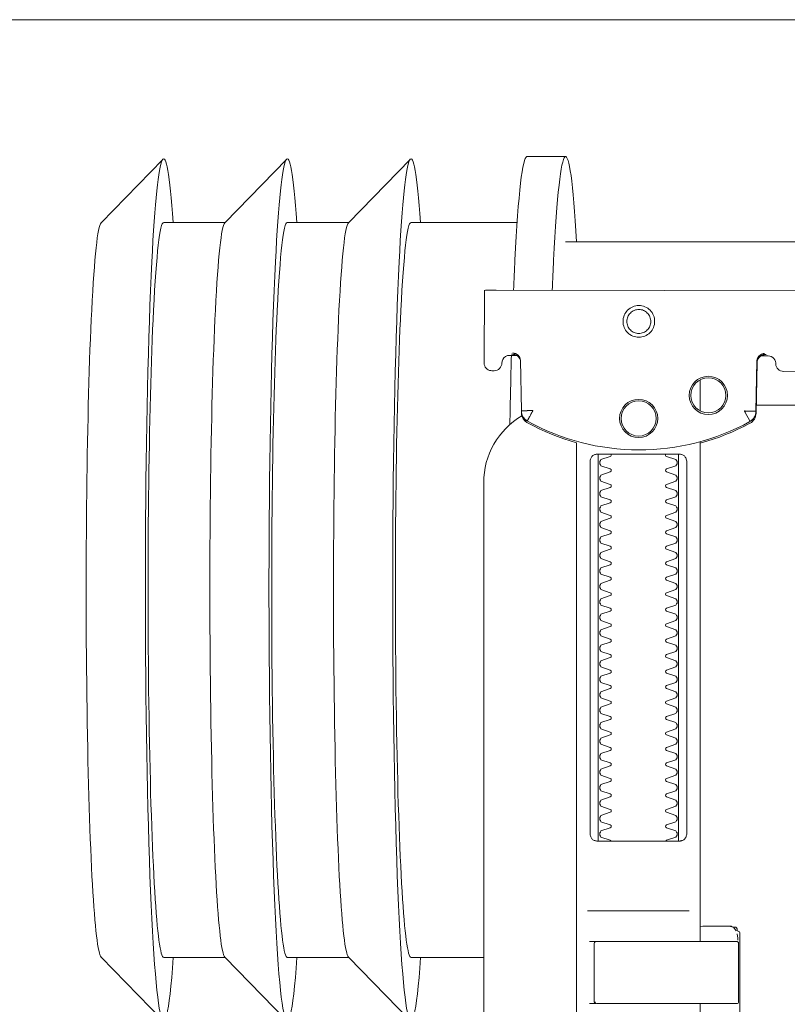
# Model space of a CAD drawing. Header units: millimetres. Extents: x -82287 to 177822, y -399756 to 0.
# Tile 160 of 228: x 51662.5 to 51672.42, y -194611.42 to -194598.69. Entities that reach past the tile are written whole.
import ezdxf
from ezdxf.enums import TextEntityAlignment as Align

# ---------------------------------------------------------------- set-up
doc = ezdxf.new("R2010")
doc.units = ezdxf.units.MM
doc.header["$MEASUREMENT"] = 0
doc.linetypes.add('SUŁOSZOWA - PB 21 03$0$CARKOVANA', pattern=[7.5, 5, -2.5])
doc.layers.add('FL_XREF', color=252, linetype='Continuous')
for name, color, linetype, lineweight in [('SUŁOSZOWA - PB 21 03$0$!! 0_ Istn-sciany', 251, 'Continuous', 0), ('SUŁOSZOWA - PB 21 03$0$!! 0_Opis_pom', 251, 'Continuous', 0), ('SUŁOSZOWA - PB 21 03$0$!! 1_OPIS POM NOWE', 251, 'Continuous', 0), ('SUŁOSZOWA - PB 21 03$0$!! 1_Wyburzenia', 251, 'SUŁOSZOWA - PB 21 03$0$CARKOVANA', 0)]:
    doc.layers.add(name, color=color, linetype=linetype, lineweight=lineweight)
doc.layers.add('SUŁOSZOWA - PB 21 03$0$!!_@ wypos sanit nd', color=251, linetype='Continuous', lineweight=0, plot=False)
doc.styles.add('SUŁOSZOWA - PB 21 03$0$ARIAL', font='tahoma.ttf')

# ---------------------------------------------------------------- blocks, each defined once
blk = doc.blocks.new('SUŁOSZOWA - PB 21 03$0$A$Cff2eaf8b')
for points in [[(-0.24945, 0.09108), (-0.24147, 0.09927)], [(-0.24136, 0.09113), (-0.23342, 0.09113), (-0.22548, 0.09927)], [(-0.22538, 0.09113), (-0.21743, 0.09113), (-0.2095, 0.09927)], [(-0.18941, 0.09963), (-0.19441, 0.09963)], [(-0.19567, 0.09113), (-0.20939, 0.09113)], [(-0.18941, 0.08863), (-0.04454, 0.08863), (-0.04035, 0.08853), (-0.03617, 0.08824), (-0.032, 0.08775), (-0.02786, 0.08707), (-0.02376, 0.08619), (-0.0197, 0.08513), (-0.0157, 0.08388), (-0.01176, 0.08244), (-0.00789, 0.08082), (-0.0041, 0.07902), (-0.0004, 0.07705), (0.0032, 0.0749), (0.0067, 0.0726), (0.01009, 0.07012), (0.01337, 0.0675)], [(-0.19839, 0.08237), (-0.11148, 0.08219)], [(-0.19594, 0.07411), (-0.19609, 0.07411), (-0.19639, 0.07411), (-0.19593, 0.07402), (-0.19578, 0.07396), (-0.19564, 0.07387), (-0.19551, 0.07376), (-0.1954, 0.07363), (-0.19532, 0.07349), (-0.19526, 0.07333), (-0.19523, 0.07317)], [(-0.16479, 0.06647), (-0.16466, 0.07302), (-0.16465, 0.07318), (-0.16461, 0.07333), (-0.16454, 0.07348), (-0.16445, 0.07361), (-0.16435, 0.07373), (-0.16422, 0.07383), (-0.16409, 0.07391), (-0.16394, 0.07396), (-0.16349, 0.07404), (-0.1638, 0.07405), (-0.16395, 0.07405)], [(-0.172, 0.07079), (-0.172, 0.06674)], [(0.16493, 0.0675), (-0.16477, 0.0675)], [(-0.172, -0.01362), (-0.172, -0.00982)], [(-0.172, 0.06279), (-0.172, -0.00182)], [(-0.1852, 0.06018), (-0.1852, 0.01218)], [(-0.1748, 0.01218), (-0.1748, 0.06018)], [(-0.17342, 0.00218), (-0.18659, 0.00218)], [(-0.172, 0.00012), (-0.17167, 0.00018), (-0.1682, 0.00018), (-0.1681, 0.00018), (-0.16799, 0.00016), (-0.16789, 0.00007), (-0.16779, 0.00006), (-0.16762, 0.00005), (-0.16752, 0.00005), (-0.16741, 0.00003), (-0.1673, -0.00004), (-0.16725, -0.00018), (-0.16725, -0.00044), (-0.16711, -0.00046), (-0.16701, -0.0005), (-0.16693, -0.00056), (-0.16688, -0.0007), (-0.16688, -0.01094)], [(-0.16829, 0.00017), (-0.16772, 0.00003), (-0.16738, -0.00042)], [(-0.16723, -0.00083), (-0.16714, -0.00136), (-0.16713, -0.00163)], [(-0.18633, -0.00182), (-0.17526, -0.00182), (-0.17367, -0.00182)], [(-0.24945, -0.00383), (-0.24147, -0.01202)], [(-0.24136, -0.00387), (-0.23342, -0.00387), (-0.22548, -0.01202)], [(-0.22538, -0.00387), (-0.21743, -0.00387), (-0.2095, -0.01202)], [(-0.2, -0.00387), (-0.20939, -0.00387)], [(-0.18633, -0.00982), (-0.18551, -0.00982), (-0.18567, -0.00972), (-0.1857, -0.00962)]]:
    blk.add_lwpolyline(points)
for points in [[(-0.19989, 0.08236), (-0.19995, 0.07336, 0.009369), (-0.19994, 0.07293), (-0.19992, 0.07276), (-0.19986, 0.07259), (-0.19979, 0.07243), (-0.19968, 0.07229), (-0.19955, 0.07217), (-0.19941, 0.07208), (-0.19924, 0.07201), (-0.19908, 0.07197), (-0.19895, 0.07196), (-0.1988, 0.07196)], [(-0.16413, 0.07389), (-0.16324, 0.07389), (-0.16303, 0.07386), (-0.16283, 0.0738), (-0.16264, 0.07369), (-0.16249, 0.07354), (-0.16237, 0.07337), (-0.16228, 0.07317), (-0.16225, 0.07297, 0.002299), (-0.16224, 0.07285, 0.40455), (-0.16124, 0.07188), (-0.11145, 0.07178)], [(-0.19576, 0.07395), (-0.19665, 0.07395, 0.282591), (-0.19754, 0.0734), (-0.19758, 0.07331), (-0.19761, 0.0732), (-0.19763, 0.07311), (-0.19764, 0.07296, -0.415352), (-0.19865, 0.07196)], [(-0.19623, 0.07426), (-0.19588, 0.0742), (-0.19555, 0.07399), (-0.19533, 0.07367), (-0.19523, 0.07332), (-0.19513, 0.06676), (-0.19513, 0.0667, 0.265347), (-0.19435, 0.06544, 0.125711), (-0.17997, 0.06173, 0.125711), (-0.16558, 0.06538, 0.26954), (-0.1648, 0.06667), (-0.16467, 0.07322), (-0.16464, 0.07344), (-0.16456, 0.07365), (-0.16444, 0.07383), (-0.16428, 0.07399), (-0.1641, 0.0741), (-0.16389, 0.07417), (-0.16368, 0.0742)], [(-0.19513, 0.06651), (-0.19511, 0.06632), (-0.19509, 0.06622), (-0.19506, 0.06612), (-0.19503, 0.06602), (-0.19498, 0.06592), (-0.19493, 0.06582), (-0.19488, 0.06573), (-0.19482, 0.06564), (-0.19475, 0.06556), (-0.19468, 0.06548), (-0.1946, 0.06541), (-0.19452, 0.06535), (-0.19443, 0.06529), (-0.19434, 0.06524), (-0.19358, 0.06483), (-0.19281, 0.06445), (-0.19203, 0.0641), (-0.19125, 0.06376), (-0.19045, 0.06345), (-0.18964, 0.06316), (-0.18882, 0.06289), (-0.188, 0.06265), (-0.188, -0.01362, 0.414214)], [(-0.172, 0.0626), (-0.17117, 0.06284), (-0.17034, 0.0631), (-0.16952, 0.06339), (-0.16872, 0.0637), (-0.16792, 0.06404), (-0.16713, 0.06439), (-0.16635, 0.06477), (-0.16558, 0.06518), (-0.16557, 0.06518, 0.269546), (-0.16479, 0.06647)], [(-0.15993, -0.0325), (-0.17249, -0.0325, 0.405519), (-0.172, -0.032), (-0.172, -0.0313, 0.414214), (-0.1725, -0.0308), (-0.1875, -0.0308, 0.414214), (-0.188, -0.0313), (-0.188, -0.032, 0.405519), (-0.18751, -0.0325), (-0.19, -0.0325, -0.414214), (-0.2, -0.0225), (-0.2, 0.0575, -0.266001), (-0.19506, 0.06612)], [(-0.18353, 0.01118, 0.182836), (-0.18364, 0.01127), (-0.18485, 0.01168, 0.050055), (-0.185, 0.01194), (-0.185, 0.01222, 0.050055), (-0.18485, 0.01248), (-0.18364, 0.01289, 0.719897), (-0.18364, 0.01327), (-0.18485, 0.01368, 0.050055), (-0.185, 0.01394), (-0.185, 0.01422, 0.050055), (-0.18485, 0.01448), (-0.18364, 0.01489, 0.719897), (-0.18364, 0.01527), (-0.18485, 0.01568, 0.050055), (-0.185, 0.01594), (-0.185, 0.01622, 0.050055), (-0.18485, 0.01648), (-0.18364, 0.01689, 0.719897), (-0.18364, 0.01727), (-0.18485, 0.01768, 0.050055), (-0.185, 0.01794), (-0.185, 0.01822, 0.050055), (-0.18485, 0.01848), (-0.18364, 0.01889, 0.719897), (-0.18364, 0.01927), (-0.18485, 0.01968, 0.050055), (-0.185, 0.01994), (-0.185, 0.02022, 0.050055), (-0.18485, 0.02048), (-0.18364, 0.02089, 0.719897), (-0.18364, 0.02127), (-0.18485, 0.02168, 0.050055), (-0.185, 0.02194), (-0.185, 0.02222, 0.050055), (-0.18485, 0.02248), (-0.18364, 0.02289, 0.719897), (-0.18364, 0.02327), (-0.18485, 0.02368, 0.050055), (-0.185, 0.02394), (-0.185, 0.02422, 0.050055), (-0.18485, 0.02448), (-0.18364, 0.02489, 0.719897), (-0.18364, 0.02527), (-0.18485, 0.02568, 0.050055), (-0.185, 0.02594), (-0.185, 0.02622, 0.050055), (-0.18485, 0.02648), (-0.18364, 0.02689, 0.719897), (-0.18364, 0.02727), (-0.18485, 0.02768, 0.050055), (-0.185, 0.02794), (-0.185, 0.02822, 0.050055), (-0.18485, 0.02848), (-0.18364, 0.02889, 0.719897), (-0.18364, 0.02927), (-0.18485, 0.02968, 0.050055), (-0.185, 0.02994), (-0.185, 0.03022, 0.050055), (-0.18485, 0.03048), (-0.18364, 0.03089, 0.719897), (-0.18364, 0.03127), (-0.18485, 0.03168, 0.050055), (-0.185, 0.03194), (-0.185, 0.03222, 0.050055), (-0.18485, 0.03248), (-0.18364, 0.03289, 0.719897), (-0.18364, 0.03327), (-0.18485, 0.03368, 0.050055), (-0.185, 0.03394), (-0.185, 0.03422, 0.050055), (-0.18485, 0.03448), (-0.18364, 0.03489, 0.719897), (-0.18364, 0.03527), (-0.18485, 0.03568, 0.050055), (-0.185, 0.03594), (-0.185, 0.03622, 0.050055), (-0.18485, 0.03648), (-0.18364, 0.03689, 0.719897), (-0.18364, 0.03727), (-0.18485, 0.03768, 0.050055), (-0.185, 0.03794), (-0.185, 0.03822, 0.050055), (-0.18485, 0.03848), (-0.18364, 0.03889, 0.719897), (-0.18364, 0.03927), (-0.18485, 0.03968, 0.050055), (-0.185, 0.03994), (-0.185, 0.04022, 0.050055), (-0.18485, 0.04048), (-0.18364, 0.04089, 0.719897), (-0.18364, 0.04127), (-0.18485, 0.04168, 0.050055), (-0.185, 0.04194), (-0.185, 0.04222, 0.050055), (-0.18485, 0.04248), (-0.18364, 0.04289, 0.719897), (-0.18364, 0.04327), (-0.18485, 0.04368, 0.050055), (-0.185, 0.04394), (-0.185, 0.04422, 0.050055), (-0.18485, 0.04448), (-0.18364, 0.04489, 0.719897), (-0.18364, 0.04527), (-0.18485, 0.04568, 0.050055), (-0.185, 0.04594), (-0.185, 0.04622, 0.050055), (-0.18485, 0.04648), (-0.18364, 0.04689, 0.719897), (-0.18364, 0.04727), (-0.18485, 0.04768, 0.050055), (-0.185, 0.04794), (-0.185, 0.04822, 0.050055), (-0.18485, 0.04848), (-0.18364, 0.04889, 0.719897), (-0.18364, 0.04927), (-0.18485, 0.04968, 0.050055), (-0.185, 0.04994), (-0.185, 0.05022, 0.050055), (-0.18485, 0.05048), (-0.18364, 0.05089, 0.719897), (-0.18364, 0.05127), (-0.18485, 0.05168, 0.050055), (-0.185, 0.05194), (-0.185, 0.05222, 0.050055), (-0.18485, 0.05248), (-0.18364, 0.05289, 0.719897), (-0.18364, 0.05327), (-0.18485, 0.05368, 0.050055), (-0.185, 0.05394), (-0.185, 0.05422, 0.050055), (-0.18485, 0.05448), (-0.18364, 0.05489, 0.719897), (-0.18364, 0.05527), (-0.18485, 0.05568, 0.050055), (-0.185, 0.05594), (-0.185, 0.05622, 0.050055), (-0.18485, 0.05648), (-0.18364, 0.05689, 0.719897), (-0.18364, 0.05727), (-0.18485, 0.05768, 0.050055), (-0.185, 0.05794), (-0.185, 0.05822, 0.050055), (-0.18485, 0.05848), (-0.18364, 0.05889, 0.719897), (-0.18364, 0.05927), (-0.18485, 0.05968, 0.050055), (-0.185, 0.05994), (-0.185, 0.06022, 0.050055), (-0.18485, 0.06048), (-0.18364, 0.06089, 0.474594), (-0.18353, 0.06118)], [(-0.17647, 0.06118, 0.474594), (-0.17636, 0.06089), (-0.17515, 0.06048, 0.050055), (-0.175, 0.06022), (-0.175, 0.05994, 0.050055), (-0.17515, 0.05968), (-0.17636, 0.05927, 0.719897), (-0.17636, 0.05889), (-0.17515, 0.05848, 0.050055), (-0.175, 0.05822), (-0.175, 0.05794, 0.050055), (-0.17515, 0.05768), (-0.17636, 0.05727, 0.719897), (-0.17636, 0.05689), (-0.17515, 0.05648, 0.050055), (-0.175, 0.05622), (-0.175, 0.05594, 0.050055), (-0.17515, 0.05568), (-0.17636, 0.05527, 0.719897), (-0.17636, 0.05489), (-0.17515, 0.05448, 0.050055), (-0.175, 0.05422), (-0.175, 0.05394, 0.050055), (-0.17515, 0.05368), (-0.17636, 0.05327, 0.719897), (-0.17636, 0.05289), (-0.17515, 0.05248, 0.050055), (-0.175, 0.05222), (-0.175, 0.05194, 0.050055), (-0.17515, 0.05168), (-0.17636, 0.05127, 0.719897), (-0.17636, 0.05089), (-0.17515, 0.05048, 0.050055), (-0.175, 0.05022), (-0.175, 0.04994, 0.050055), (-0.17515, 0.04968), (-0.17636, 0.04927, 0.719897), (-0.17636, 0.04889), (-0.17515, 0.04848, 0.050055), (-0.175, 0.04822), (-0.175, 0.04794, 0.050055), (-0.17515, 0.04768), (-0.17636, 0.04727, 0.719897), (-0.17636, 0.04689), (-0.17515, 0.04648, 0.050055), (-0.175, 0.04622), (-0.175, 0.04594, 0.050055), (-0.17515, 0.04568), (-0.17636, 0.04527, 0.719897), (-0.17636, 0.04489), (-0.17515, 0.04448, 0.050055), (-0.175, 0.04422), (-0.175, 0.04394, 0.050055), (-0.17515, 0.04368), (-0.17636, 0.04327, 0.719897), (-0.17636, 0.04289), (-0.17515, 0.04248, 0.050055), (-0.175, 0.04222), (-0.175, 0.04194, 0.050055), (-0.17515, 0.04168), (-0.17636, 0.04127, 0.719897), (-0.17636, 0.04089), (-0.17515, 0.04048, 0.050055), (-0.175, 0.04022), (-0.175, 0.03994, 0.050055), (-0.17515, 0.03968), (-0.17636, 0.03927, 0.719897), (-0.17636, 0.03889), (-0.17515, 0.03848, 0.050055), (-0.175, 0.03822), (-0.175, 0.03794, 0.050055), (-0.17515, 0.03768), (-0.17636, 0.03727, 0.719897), (-0.17636, 0.03689), (-0.17515, 0.03648, 0.050055), (-0.175, 0.03622), (-0.175, 0.03594, 0.050055), (-0.17515, 0.03568), (-0.17636, 0.03527, 0.719897), (-0.17636, 0.03489), (-0.17515, 0.03448, 0.050055), (-0.175, 0.03422), (-0.175, 0.03394, 0.050055), (-0.17515, 0.03368), (-0.17636, 0.03327, 0.719897), (-0.17636, 0.03289), (-0.17515, 0.03248, 0.050055), (-0.175, 0.03222), (-0.175, 0.03194, 0.050055), (-0.17515, 0.03168), (-0.17636, 0.03127, 0.719897), (-0.17636, 0.03089), (-0.17515, 0.03048, 0.050055), (-0.175, 0.03022), (-0.175, 0.02994, 0.050055), (-0.17515, 0.02968), (-0.17636, 0.02927, 0.719897), (-0.17636, 0.02889), (-0.17515, 0.02848, 0.050055), (-0.175, 0.02822), (-0.175, 0.02794, 0.050055), (-0.17515, 0.02768), (-0.17636, 0.02727, 0.719897), (-0.17636, 0.02689), (-0.17515, 0.02648, 0.050055), (-0.175, 0.02622), (-0.175, 0.02594, 0.050055), (-0.17515, 0.02568), (-0.17636, 0.02527, 0.719897), (-0.17636, 0.02489), (-0.17515, 0.02448, 0.050055), (-0.175, 0.02422), (-0.175, 0.02394, 0.050055), (-0.17515, 0.02368), (-0.17636, 0.02327, 0.719897), (-0.17636, 0.02289), (-0.17515, 0.02248, 0.050055), (-0.175, 0.02222), (-0.175, 0.02194, 0.050055), (-0.17515, 0.02168), (-0.17636, 0.02127, 0.719897), (-0.17636, 0.02089), (-0.17515, 0.02048, 0.050055), (-0.175, 0.02022), (-0.175, 0.01994, 0.050055), (-0.17515, 0.01968), (-0.17636, 0.01927, 0.719897), (-0.17636, 0.01889), (-0.17515, 0.01848, 0.050055), (-0.175, 0.01822), (-0.175, 0.01794, 0.050055), (-0.17515, 0.01768), (-0.17636, 0.01727, 0.719897), (-0.17636, 0.01689), (-0.17515, 0.01648, 0.050055), (-0.175, 0.01622), (-0.175, 0.01594, 0.050055), (-0.17515, 0.01568), (-0.17636, 0.01527, 0.719897), (-0.17636, 0.01489), (-0.17515, 0.01448, 0.050055), (-0.175, 0.01422), (-0.175, 0.01394, 0.050055), (-0.17515, 0.01368), (-0.17636, 0.01327, 0.719897), (-0.17636, 0.01289), (-0.17515, 0.01248, 0.050055), (-0.175, 0.01222), (-0.175, 0.01194, 0.050055), (-0.17515, 0.01168), (-0.17636, 0.01127, 0.182836), (-0.17647, 0.01118)], [(-0.1857, -0.00202), (-0.1857, -0.00962), (-0.1857, -0.00202), (-0.18567, -0.00192), (-0.18559, -0.00184), (-0.17696, -0.00182), (-0.16725, -0.00182, -0.414214), (-0.16705, -0.00202), (-0.16705, -0.00962, -0.414214), (-0.16725, -0.00982), (-0.18543, -0.00982), (-0.18553, -0.00978), (-0.1856, -0.00962)]]:
    blk.add_lwpolyline(points, format="xyb")
for points in [[(-0.17994, 0.08038), (-0.17974, 0.08037), (-0.17954, 0.08034), (-0.17935, 0.08029), (-0.17916, 0.08022), (-0.17897, 0.08013), (-0.1788, 0.08003), (-0.17864, 0.07991), (-0.17849, 0.07978), (-0.17836, 0.07963), (-0.17824, 0.07947), (-0.17814, 0.07929), (-0.17805, 0.07911), (-0.17798, 0.07892), (-0.17793, 0.07873), (-0.17791, 0.07853), (-0.1779, 0.07833), (-0.17791, 0.07813), (-0.17794, 0.07793), (-0.17799, 0.07773), (-0.17805, 0.07754), (-0.17814, 0.07736), (-0.17824, 0.07719), (-0.17836, 0.07703), (-0.1785, 0.07688), (-0.17865, 0.07675), (-0.17881, 0.07663), (-0.17898, 0.07652), (-0.17916, 0.07644), (-0.17935, 0.07637), (-0.17955, 0.07632), (-0.17975, 0.07629), (-0.17995, 0.07628), (-0.18015, 0.07629), (-0.18035, 0.07632), (-0.18054, 0.07637), (-0.18073, 0.07644), (-0.18091, 0.07653), (-0.18109, 0.07663), (-0.18125, 0.07675), (-0.18139, 0.07689), (-0.18153, 0.07704), (-0.18165, 0.0772), (-0.18175, 0.07737), (-0.18184, 0.07755), (-0.1819, 0.07774), (-0.18195, 0.07794), (-0.18198, 0.07813), (-0.18199, 0.07834), (-0.18198, 0.07854), (-0.18195, 0.07873), (-0.1819, 0.07893), (-0.18183, 0.07912), (-0.18175, 0.0793), (-0.18164, 0.07947), (-0.18152, 0.07963), (-0.18139, 0.07978), (-0.18124, 0.07992), (-0.18108, 0.08004), (-0.18091, 0.08014), (-0.18072, 0.08022), (-0.18053, 0.08029), (-0.18034, 0.08034), (-0.18014, 0.08037)], [(-0.17994, 0.07987), (-0.17979, 0.07987), (-0.17964, 0.07984), (-0.17949, 0.07981), (-0.17935, 0.07976), (-0.17921, 0.07969), (-0.17908, 0.07961), (-0.17896, 0.07952), (-0.17885, 0.07942), (-0.17874, 0.07931), (-0.17865, 0.07918), (-0.17858, 0.07905), (-0.17851, 0.07892), (-0.17846, 0.07877), (-0.17842, 0.07862), (-0.1784, 0.07847), (-0.17839, 0.07832), (-0.1784, 0.07817), (-0.17842, 0.07802), (-0.17846, 0.07787), (-0.17851, 0.07773), (-0.17858, 0.07759), (-0.17866, 0.07746), (-0.17875, 0.07734), (-0.17885, 0.07723), (-0.17896, 0.07712), (-0.17909, 0.07703), (-0.17922, 0.07696), (-0.17935, 0.07689), (-0.1795, 0.07684), (-0.17964, 0.0768), (-0.1798, 0.07678), (-0.17995, 0.07677), (-0.1801, 0.07678), (-0.18025, 0.07681), (-0.1804, 0.07684), (-0.18054, 0.07689), (-0.18068, 0.07696), (-0.18081, 0.07704), (-0.18093, 0.07713), (-0.18104, 0.07723), (-0.18114, 0.07734), (-0.18123, 0.07747), (-0.18131, 0.0776), (-0.18138, 0.07773), (-0.18143, 0.07788), (-0.18146, 0.07803), (-0.18149, 0.07818), (-0.18149, 0.07833), (-0.18149, 0.07848), (-0.18146, 0.07863), (-0.18143, 0.07878), (-0.18137, 0.07892), (-0.18131, 0.07906), (-0.18123, 0.07919), (-0.18114, 0.07931), (-0.18104, 0.07942), (-0.18092, 0.07952), (-0.1808, 0.07962), (-0.18067, 0.07969), (-0.18053, 0.07976), (-0.18039, 0.07981), (-0.18024, 0.07985), (-0.18009, 0.07987)], [(-0.17471, 0.06118), (-0.17462, 0.06118), (-0.17454, 0.06117), (-0.17445, 0.06115), (-0.17437, 0.06113), (-0.17428, 0.06109), (-0.1742, 0.06105), (-0.17413, 0.061), (-0.17406, 0.06095), (-0.174, 0.06088), (-0.17394, 0.06081), (-0.17389, 0.06072), (-0.17384, 0.06062), (-0.17381, 0.06052), (-0.17378, 0.06041), (-0.17376, 0.06029), (-0.17376, 0.06018), (-0.17376, 0.01218), (-0.17376, 0.01206), (-0.17378, 0.01195), (-0.17381, 0.01184), (-0.17384, 0.01173), (-0.17389, 0.01164), (-0.17394, 0.01155), (-0.174, 0.01148), (-0.17406, 0.01141), (-0.17413, 0.01135), (-0.1742, 0.01131), (-0.17428, 0.01126), (-0.17437, 0.01123), (-0.17445, 0.01121), (-0.17454, 0.01119), (-0.17462, 0.01118), (-0.17471, 0.01118), (-0.18529, 0.01118), (-0.18538, 0.01118), (-0.18547, 0.01119), (-0.18555, 0.01121), (-0.18564, 0.01123), (-0.18572, 0.01126), (-0.1858, 0.01131), (-0.18587, 0.01135), (-0.18594, 0.01141), (-0.18601, 0.01148), (-0.18606, 0.01155), (-0.18612, 0.01164), (-0.18616, 0.01173), (-0.1862, 0.01184), (-0.18623, 0.01195), (-0.18624, 0.01206), (-0.18625, 0.01218), (-0.18625, 0.06018), (-0.18624, 0.06029), (-0.18623, 0.06041), (-0.1862, 0.06052), (-0.18616, 0.06062), (-0.18612, 0.06072), (-0.18606, 0.06081), (-0.18601, 0.06088), (-0.18594, 0.06095), (-0.18587, 0.061), (-0.1858, 0.06105), (-0.18572, 0.06109), (-0.18564, 0.06113), (-0.18555, 0.06115), (-0.18547, 0.06117), (-0.18538, 0.06118), (-0.18529, 0.06118)]]:
    blk.add_lwpolyline(points, close=True)
for points in [[(-0.19436, 0.06548), (-0.19435, 0.06548), (-0.19435, 0.06548), (-0.19435, 0.06548), (-0.19435, 0.06548), (-0.19435, 0.06548), (-0.19435, 0.06548), (-0.19435, 0.06548), (-0.19435, 0.06548), (-0.19435, 0.06548), (-0.19435, 0.06548), (-0.19435, 0.06548), (-0.19435, 0.06548), (-0.19435, 0.06548), (-0.19435, 0.06548), (-0.19435, 0.06548), (-0.19435, 0.06548), (-0.19435, 0.06548), (-0.19435, 0.06548), (-0.19435, 0.06549), (-0.19435, 0.06549), (-0.19435, 0.06549), (-0.19435, 0.06549), (-0.19435, 0.06549), (-0.19435, 0.06549), (-0.19435, 0.0655), (-0.19435, 0.0655), (-0.19434, 0.0655), (-0.19434, 0.06551), (-0.19434, 0.06551), (-0.19434, 0.06552), (-0.19433, 0.06552), (-0.19433, 0.06553), (-0.19433, 0.06553), (-0.19433, 0.06554), (-0.19432, 0.06554), (-0.19432, 0.06555), (-0.19432, 0.06555), (-0.19432, 0.06556), (-0.19431, 0.06556), (-0.19431, 0.06557), (-0.19431, 0.06558), (-0.1943, 0.06558), (-0.1943, 0.06559), (-0.19429, 0.0656), (-0.19429, 0.06561), (-0.19429, 0.06561), (-0.19428, 0.06562), (-0.19428, 0.06563), (-0.19427, 0.06564), (-0.19427, 0.06565), (-0.19426, 0.06566), (-0.19426, 0.06566), (-0.19425, 0.06567), (-0.19425, 0.06568), (-0.19424, 0.06569), (-0.19424, 0.0657), (-0.19423, 0.06571), (-0.19423, 0.06572), (-0.19422, 0.06573), (-0.19422, 0.06574), (-0.19421, 0.06575), (-0.1942, 0.06576), (-0.1942, 0.06578), (-0.19419, 0.06579), (-0.19419, 0.0658), (-0.19418, 0.06581), (-0.19417, 0.06582), (-0.19417, 0.06583), (-0.19416, 0.06585), (-0.19415, 0.06586), (-0.19414, 0.06588), (-0.19413, 0.06591), (-0.19411, 0.06594), (-0.1941, 0.06596), (-0.19408, 0.06599), (-0.19407, 0.06602), (-0.19405, 0.06605), (-0.19395, 0.06623), (-0.19393, 0.06626), (-0.1939, 0.06633), (-0.19388, 0.06636), (-0.19386, 0.0664), (-0.19384, 0.06643), (-0.19382, 0.06646), (-0.1938, 0.0665), (-0.19378, 0.06653), (-0.19377, 0.06657), (-0.19376, 0.06659), (-0.19375, 0.0666), (-0.19375, 0.0666), (-0.19374, 0.06662), (-0.19373, 0.06663), (-0.19372, 0.06664), (-0.19372, 0.06665), (-0.19371, 0.06666), (-0.19371, 0.06667), (-0.19371, 0.06667), (-0.1937, 0.06668), (-0.1937, 0.06668), (-0.1937, 0.06668), (-0.1937, 0.06669), (-0.1937, 0.06669), (-0.1937, 0.0667), (-0.19369, 0.06671), (-0.19369, 0.06671), (-0.19369, 0.06672), (-0.19368, 0.06672), (-0.19368, 0.06672), (-0.19368, 0.06673), (-0.19367, 0.06673), (-0.19367, 0.06674), (-0.19367, 0.06674), (-0.19366, 0.06674), (-0.19365, 0.06675), (-0.19365, 0.06675), (-0.19364, 0.06676), (-0.19364, 0.06676), (-0.19364, 0.06676), (-0.19364, 0.06677), (-0.19363, 0.06677), (-0.19363, 0.06678), (-0.19363, 0.06678), (-0.19363, 0.06678), (-0.19363, 0.06679), (-0.19363, 0.06679), (-0.19363, 0.0668), (-0.19363, 0.0668), (-0.19363, 0.06681), (-0.19364, 0.06681), (-0.19364, 0.06681), (-0.19364, 0.06682), (-0.19364, 0.06682), (-0.19364, 0.06682), (-0.19365, 0.06682), (-0.19365, 0.06682), (-0.19365, 0.06682), (-0.19365, 0.06682), (-0.19365, 0.06682), (-0.19366, 0.06682), (-0.19366, 0.06682), (-0.19366, 0.06682), (-0.19366, 0.06682), (-0.19366, 0.06682), (-0.19367, 0.06682), (-0.19367, 0.06682), (-0.19367, 0.06682), (-0.19367, 0.06682), (-0.19367, 0.06682), (-0.19368, 0.06682), (-0.19368, 0.06682), (-0.19369, 0.06682), (-0.19369, 0.06682), (-0.19369, 0.06681), (-0.1937, 0.06681), (-0.1937, 0.06681), (-0.19371, 0.06681), (-0.19371, 0.06681), (-0.19371, 0.06681), (-0.19371, 0.06681), (-0.19372, 0.0668), (-0.19372, 0.0668), (-0.19373, 0.0668), (-0.19373, 0.0668), (-0.19374, 0.0668), (-0.19374, 0.0668), (-0.19374, 0.0668), (-0.19375, 0.0668), (-0.19375, 0.06681), (-0.19376, 0.06681), (-0.19376, 0.06681), (-0.19377, 0.06681), (-0.19377, 0.06681), (-0.19377, 0.06681), (-0.19377, 0.06681), (-0.19378, 0.06681), (-0.19378, 0.06681), (-0.19378, 0.06681), (-0.19378, 0.06681), (-0.19379, 0.06681), (-0.19379, 0.06681), (-0.19379, 0.06681), (-0.19379, 0.06681), (-0.1938, 0.06681), (-0.1938, 0.06681), (-0.19381, 0.06681), (-0.19381, 0.06681), (-0.19382, 0.06681), (-0.19383, 0.06681), (-0.19383, 0.06681), (-0.19384, 0.06681), (-0.19385, 0.06681), (-0.19385, 0.06681), (-0.19386, 0.06681), (-0.19387, 0.06681), (-0.19388, 0.06681), (-0.19389, 0.06681), (-0.19389, 0.0668), (-0.1939, 0.0668), (-0.19391, 0.0668), (-0.19392, 0.0668), (-0.19397, 0.0668), (-0.19398, 0.0668), (-0.19399, 0.0668), (-0.194, 0.0668), (-0.19401, 0.0668), (-0.19402, 0.0668), (-0.19403, 0.0668), (-0.19405, 0.0668), (-0.19406, 0.0668), (-0.19407, 0.0668), (-0.19408, 0.0668), (-0.19409, 0.0668), (-0.1941, 0.0668), (-0.19412, 0.0668), (-0.19417, 0.0668), (-0.19419, 0.0668), (-0.19421, 0.0668), (-0.19424, 0.0668), (-0.19426, 0.0668), (-0.19429, 0.0668), (-0.19431, 0.0668), (-0.19433, 0.0668), (-0.19436, 0.0668), (-0.19438, 0.06679), (-0.19455, 0.06679), (-0.19457, 0.06679), (-0.19459, 0.06679), (-0.19461, 0.06679), (-0.19463, 0.06679), (-0.19464, 0.06679), (-0.19465, 0.06679), (-0.19466, 0.06679), (-0.19467, 0.06679), (-0.19468, 0.06679), (-0.19469, 0.06679), (-0.1947, 0.06679), (-0.19471, 0.06679), (-0.19472, 0.06679), (-0.19473, 0.06679), (-0.19474, 0.06679), (-0.19474, 0.06679), (-0.19475, 0.06679), (-0.19476, 0.06679), (-0.19477, 0.06679), (-0.19478, 0.06679), (-0.19479, 0.06679), (-0.1948, 0.06679), (-0.1948, 0.06679), (-0.19481, 0.06679), (-0.19482, 0.06678), (-0.19483, 0.06678), (-0.19484, 0.06678), (-0.19484, 0.06678), (-0.19485, 0.06678), (-0.19486, 0.06678), (-0.19487, 0.06678), (-0.19487, 0.06678), (-0.19488, 0.06678), (-0.19489, 0.06678), (-0.1949, 0.06678), (-0.1949, 0.06678), (-0.19491, 0.06678), (-0.19492, 0.06678), (-0.19492, 0.06678), (-0.19493, 0.06678), (-0.19494, 0.06678), (-0.19494, 0.06678), (-0.19495, 0.06678), (-0.19496, 0.06678), (-0.19496, 0.06678), (-0.19497, 0.06678), (-0.19499, 0.06678), (-0.19499, 0.06678), (-0.195, 0.06678), (-0.195, 0.06678), (-0.19501, 0.06678), (-0.19501, 0.06678), (-0.19502, 0.06678), (-0.19502, 0.06678), (-0.19503, 0.06678), (-0.19503, 0.06678), (-0.19504, 0.06678), (-0.19504, 0.06678), (-0.19505, 0.06678), (-0.19505, 0.06678), (-0.19505, 0.06678), (-0.19506, 0.06678), (-0.19506, 0.06678), (-0.19507, 0.06678), (-0.19507, 0.06678), (-0.19507, 0.06678), (-0.19508, 0.06678), (-0.19508, 0.06678), (-0.19508, 0.06678), (-0.19509, 0.06678), (-0.19509, 0.06678), (-0.19509, 0.06678), (-0.1951, 0.06678), (-0.1951, 0.06678), (-0.1951, 0.06678), (-0.19511, 0.06678), (-0.19511, 0.06678), (-0.19511, 0.06678), (-0.19511, 0.06678), (-0.19511, 0.06678), (-0.19512, 0.06678), (-0.19512, 0.06678), (-0.19512, 0.06678), (-0.19512, 0.06678), (-0.19512, 0.06678), (-0.19512, 0.06678), (-0.19513, 0.06678), (-0.19513, 0.06677), (-0.19513, 0.06677), (-0.19513, 0.06677), (-0.19513, 0.06677), (-0.19513, 0.06677), (-0.19513, 0.06677), (-0.19513, 0.06677), (-0.19513, 0.06677), (-0.19513, 0.06677), (-0.19513, 0.06677), (-0.19513, 0.06677), (-0.19513, 0.06677), (-0.19513, 0.06677), (-0.19513, 0.06677), (-0.19513, 0.06677), (-0.19513, 0.06678), (-0.19513, 0.06678), (-0.19513, 0.06678), (-0.19513, 0.06678), (-0.19513, 0.06678), (-0.19513, 0.06678), (-0.19513, 0.06678), (-0.19513, 0.06678), (-0.19513, 0.06678), (-0.19513, 0.06678), (-0.19513, 0.06678), (-0.19513, 0.06678), (-0.19513, 0.06678), (-0.19513, 0.06678), (-0.19513, 0.06678), (-0.19513, 0.06677), (-0.19513, 0.06677, 0.269547)], [(-0.1648, 0.06671), (-0.16481, 0.06671), (-0.16485, 0.06672), (-0.16497, 0.06672), (-0.16603, 0.06675), (-0.16612, 0.06675), (-0.16616, 0.06675), (-0.1662, 0.06675), (-0.16623, 0.06676), (-0.16627, 0.06677), (-0.1663, 0.06675), (-0.1663, 0.06672), (-0.16628, 0.0667), (-0.16625, 0.06667), (-0.16623, 0.06663), (-0.16622, 0.0666), (-0.1662, 0.06657), (-0.16561, 0.06549), (-0.1656, 0.06545), (-0.16558, 0.06542, 0.269546)]]:
    blk.add_lwpolyline(points, format="xyb", close=True)
for centre, radius in [((-0.17096, 0.06877), 0.00247), ((-0.17096, 0.06877), 0.00227), ((-0.17997, 0.06579), 0.00247), ((-0.17997, 0.06579), 0.00227)]:
    blk.add_circle(centre, radius)
for centre, major_axis, ratio, start_param, end_param in [((-0.24136, 0.04363), (0, 0.0557), 0.04256, 5.733752, 6.988802), ((-0.22538, 0.04363), (0, 0.0557), 0.04256, 5.733752, 6.988802), ((-0.20939, 0.04363), (0, 0.0557), 0.04256, 5.733752, 6.988802), ((-0.18941, 0.04363), (0, 0.056), 0.04256, 5.645661, 6.988802), ((-0.19441, 0.04363), (0, 0.056), 0.04256, 0, 0.705617), ((-0.24936, 0.04363), (0, 0.0475), 0.04256, 0.043665, 0.705617), ((-0.24136, 0.04363), (0, 0.0475), 0.04256, 0, 0.705617), ((-0.23337, 0.04363), (0, 0.0475), 0.04256, 0.043665, 0.705617), ((-0.22538, 0.04363), (0, 0.0475), 0.04256, 0, 0.705617), ((-0.21739, 0.04363), (0, 0.0475), 0.04256, 0.043665, 0.705617), ((-0.20939, 0.04363), (0, 0.0475), 0.04256, 0, 0.705617), ((-0.24136, 0.04363), (0, 0.0557), 0.04256, 0.705617, 3.691026), ((-0.22538, 0.04363), (0, 0.0557), 0.04256, 0.705617, 3.691026), ((-0.20939, 0.04363), (0, 0.0557), 0.04256, 0.705617, 3.691026), ((-0.19441, 0.04363), (0, 0.056), 0.04256, 0.705617, 0.806963), ((-0.18941, 0.04363), (0, 0.056), 0.04256, 0.705617, 0.807212), ((-0.19839, 0.08235), (-0.0015, 0), 0.008726, 4.712674, 6.283151), ((-0.24936, 0.04363), (0, 0.0475), 0.04256, 0.705617, 3.097928), ((-0.24136, 0.04363), (0, 0.0475), 0.04256, 0.705617, 3.141593), ((-0.23337, 0.04363), (0, 0.0475), 0.04256, 0.705617, 3.097928), ((-0.22538, 0.04363), (0, 0.0475), 0.04256, 0.705617, 3.141593), ((-0.21739, 0.04363), (0, 0.0475), 0.04256, 0.705617, 3.097928), ((-0.20939, 0.04363), (0, 0.0475), 0.04256, 0.705617, 3.141593), ((-0.19664, 0.07495), (-0.000002, -0.001), 0.000289, 6.274459, 6.283185), ((-0.19441, 0.04363), (0, 0.056), 0.04256, 0.998527, 1.179108), ((-0.16324, 0.07489), (-0.000002, -0.001), 0.000289, 6.274459, 6.283185), ((-0.19879, 0.07296), (-0.000011, -0.001), 0.706875, 0, 0.012337), ((-0.19844, 0.07196), (-0.000501, 0.000001), 0.008726, 0.786107, 1.14947), ((-0.19864, 0.07296), (-0.000006, -0.001), 0.408573, 0, 0.00956), ((-0.19463, 0.06658), (-0.0005, -0.000008), 0.017454, 0, 0.000137), ((-0.1653, 0.06668), (0.0005, -0.00001), 0.000006, 6.282744, 6.283185), ((-0.1852, 0.06018), (0, 0.001), 0.000289, 4.712389, 6.283185), ((-0.1748, 0.06018), (0, -0.001), 0.000289, 1.570796, 3.141593), ((-0.1852, 0.01218), (0, -0.001), 0.000289, 0, 1.570796), ((-0.1748, 0.01218), (0, -0.001), 0.000289, 0, 1.570796), ((-0.16763, -0.00015), (0.000004, 0.0002), 0.133184, 0.00502, 0.005026), ((-0.16723, -0.00065), (0.000013, 0.0002), 0.223, 0.006306, 0.006351)]:
    blk.add_ellipse(centre, major_axis=major_axis, ratio=ratio, start_param=start_param, end_param=end_param)
blk = doc.blocks.new('SUŁOSZOWA - PB 21 03')
at = {"layer": 'SUŁOSZOWA - PB 21 03$0$!! 0_ Istn-sciany'}
blk.add_lwpolyline([(51588.71142, -194651.5883), (51658.71142, -194651.5883)], dxfattribs=at)
at = {"layer": 'SUŁOSZOWA - PB 21 03$0$!! 1_Wyburzenia'}
blk.add_lwpolyline([(51573.71142, -194651.5883), (51678.71142, -194651.5883)], dxfattribs=at)
at = {"layer": 'SUŁOSZOWA - PB 21 03$0$!!_@ wypos sanit nd', "xscale": 100, "yscale": 100, "zscale": 100}
blk.add_blockref('SUŁOSZOWA - PB 21 03$0$A$Cff2eaf8b', (51626.21177, -194663.32131), dxfattribs=at)
at = {"layer": 'SUŁOSZOWA - PB 21 03$0$!! 0_Opis_pom', "ltscale": 0.7, "style": 'SUŁOSZOWA - PB 21 03$0$ARIAL'}
for tag, p in [('B0,19', (52679.2094, -194257.55204)), ('B2,14', (73874.0461, -194402.0887)), ('B2,12', (73342.49259, -194413.89249)), ('B1,21', (60405.50261, -194427.18207)), ('B2,11', (73069.01144, -194438.89383)), ('B2,16', (75195.07765, -194441.83446)), ('A1,16', (59129.54925, -194448.08429)), ('B1,19', (59914.81903, -194448.15658)), ('B1/17', (59524.53699, -194450.37428)), ('1,23', (61575.22173, -194450.37428)), ('1,22', (60947.33929, -194456.1144)), ('A1,1', (58808.06672, -194460.94161)), ('B0,15', (51514.15008, -194461.8073)), ('B3,7', (87459.81312, -194465.07097)), ('B3,3', (88235.73906, -194465.79732)), ('B2,19.1', (76701.67035, -194466.03695)), ('B2,17', (75506.7465, -194471.3759)), ('B1,18', (59715.51745, -194473.87108)), ('B0,18', (52071.43815, -194478.40179)), ('B3,8', (90006.66539, -194478.47972)), ('B3,6', (86826.65132, -194483.15512)), ('B2,15', (74566.38885, -194487.81114)), ('B2,10', (72728.63362, -194489.37283)), ('B1,20', (60198.53687, -194490.17374)), ('B2,13', (73649.91716, -194500.01242)), ('A0,6', (49094.40602, -194505.72387)), ('A2,5', (72452.45009, -194505.90583)), ('A1,6', (58565.96262, -194514.50753)), ('B1,1', (61908.24378, -194515.48656)), ('A0,4', (49692.81919, -194517.93289)), ('B0,22', (54187.56644, -194519.04308)), ('A0,3', (49906.53818, -194524.03766)), ('B0,20', (53125.45224, -194527.8835)), ('A0,5', (49399.71914, -194533.19455)), ('B0,21', (53847.26622, -194535.08002)), ('B1,3', (62229.35503, -194604.49851)), ('B2,18', (75922.43604, -194612.23635)), ('B2,19', (77152.69039, -194617.53776)), ('A3,4', (85509.27934, -194642.47136)), ('B0,24B', (54824.42896, -194684.26784)), ('B1,4', (63476.45184, -194691.11207)), ('B0,16', (51457.40872, -194704.43091)), ('B0,13', (50367.63944, -194706.5583)), ('B0,17', (51897.58569, -194706.77195)), ('A2,4', (71695.75649, -194707.44268)), ('A1,5', (58149.22649, -194724.80163)), ('A2.1', (72371.45884, -194731.56251)), ('B0,23', (54542.05776, -194742.93939)), ('A1,2', (58744.42262, -194746.622)), ('B1,2D', (60756.29674, -194750.92727)), ('A1,15', (59129.54925, -194780.73348)), ('A3.1', (86079.08704, -194786.62422)), ('B0,14', (50962.60809, -194789.06568)), ('B1,4', (63483.03852, -194791.04365)), ('A0,2', (49295.91259, -194810.95246)), ('B2.7', (74548.27897, -194836.12781)), ('B3,2', (89035.72921, -194837.99287)), ('B1,2B', (62374.83512, -194841.86715)), ('B0,7', (52851.95551, -194845.56115)), ('B1,2A', (61803.35407, -194869.27513)), ('B0,8', (51561.38742, -194890.27848)), ('A3.2', (86016.50296, -195004.88875)), ('A1,3', (58810.05243, -195008.83917)), ('A0,1', (49914.27925, -195025.82804)), ('A0,10', (49695.87246, -195042.9259)), ('B0,17', (51225.06492, -195049.74007)), ('B2.2', (74976.1855, -195068.47988)), ('B0,6', (52110.41055, -195069.39267)), ('A2.2', (72371.45884, -195070.78713)), ('B1,8', (61403.63433, -195071.25189)), ('A0,7', (49042.50308, -195082.6056)), ('B3,11', (88623.94853, -195099.23575)), ('B3,4', (87612.56208, -195132.78192)), ('B3,5', (86839.47632, -195174.05241)), ('B0,12', (50313.60595, -195207.52936)), ('B0,11', (50726.178, -195219.06638)), ('B3,10', (89778.42161, -195220.68871)), ('B1,6', (63686.26823, -195231.3997)), ('B0,24A', (54359.17011, -195245.97867)), ('A1,4', (58093.66276, -195250.96213)), ('B0,10', (51476.34179, -195259.44699)), ('B3,9', (90479.74099, -195260.18621)), ('A0,11', (49643.96951, -195271.84772)), ('B1,14', (59332.54805, -195280.73534)), ('B2,21', (75970.16114, -195290.81005)), ('B0,9', (51798.4912, -195291.17482)), ('A0,8', (49042.50308, -195293.21363)), ('B1,13', (60186.62513, -195314.46953)), ('B2,9', (73175.51251, -195317.21162)), ('B1,5', (63419.22943, -195317.21026)), ('A2.3', (71832.37045, -195318.78232)), ('B2,4', (74493.5947, -195318.7733)), ('A3,3', (85569.83931, -195318.78232)), ('B2,3', (74674.2815, -195319.28036)), ('B1,10', (60892.94126, -195319.45825)), ('B0,3', (52068.59538, -195319.60465)), ('B3,1', (88723.65615, -195329.98594)), ('B2,8', (73894.209, -195338.18956)), ('B2,20', (77211.021, -195343.82367)), ('B1,9', (61058.12383, -195344.48743)), ('B2.1', (75304.74121, -195348.36327)), ('B0,2', (52227.2348, -195357.98297)), ('B1,2C', (61827.40698, -195369.02625)), ('B1,7', (62134.52151, -195372.05069)), ('B0,1', (53061.17304, -195403.85659)), ('A0,9', (49001.50444, -195413.15723)), ('A0,12', (49689.76592, -195485.50737)), ('B0,4', (52224.78303, -195500.96352)), ('B2,5', (74686.48999, -195507.24036)), ('B1,11', (61050.00078, -195512.89565)), ('B1,12', (60864.00751, -195544.00738)), ('B2,6', (74499.29165, -195549.55175)), ('B0,5', (52066.14362, -195556.83806)), ('C2,2', (74812.78942, -195865.8959)), ('C1,3', (61091.58871, -195973.27844)), ('C0,2A', (52278.30875, -196050.48297)), ('C0,1', (52808.36775, -196132.34208)), ('C1,2', (61690.27405, -196439.72387)), ('C1,1', (62060.59754, -196465.28533)), ('C3,1', (88979.71614, -196545.67785)), ('C0,2B', (53028.88223, -196668.8019)), ('C1,4', (61008.68123, -196686.32122)), ('C2,1', (75334.65984, -196786.2197)), ('C2,3', (74834.65119, -196933.26657)), ('C1,5', (61062.7252, -196991.42453)), ('C1,10', (62127.38542, -196998.81344)), ('C1,9', (62147.33751, -197289.53424)), ('C1,6', (61131.41824, -197329.69535)), ('C0,3', (52181.98562, -197341.92176)), ('D1,1', (73931.12245, -197584.03121)), ('C0,4', (52345.96562, -197596.60561)), ('D0,18', (60296.49264, -197617.95269)), ('C2,4', (75243.70451, -197663.89)), ('D0,7', (59141.53804, -197722.84718)), ('C1,7', (61222.2575, -197737.18052)), ('D0,17', (60701.16801, -197741.44864)), ('D1,4', (73157.19908, -197744.29721)), ('D0,3', (59562.25866, -197751.14316)), ('D1,6', (72757.78643, -197751.22612)), ('D0,6', (58741.71849, -197802.61699)), ('D0,10', (58357.73602, -197820.93991)), ('D,09', (59195.67196, -197881.51243)), ('C0,5', (52269.72696, -197902.4362)), ('D0,2', (59943.06082, -197917.06725)), ('C0,6', (52872.93793, -197917.07354)), ('D1,3', (73475.28953, -197924.29875)), ('D0,16', (60721.3534, -197935.2949)), ('D0,8', (59058.9008, -197963.64925)), ('D0,5', (59448.52586, -197969.8061)), ('C2,5', (74555.08284, -197988.7886)), ('D1,5', (73291.61607, -197999.29956)), ('D0,4', (59655.02693, -198042.2589)), ('D0,15', (60692.12223, -198127.4643)), ('D1,2', (73578.07819, -198172.30068)), ('D0,1', (59931.33074, -198173.12806)), ('D0,11', (58161.27105, -198211.45823)), ('D0,12', (58250.99458, -198537.17631)), ('D0,13', (58250.99458, -198764.99605)), ('D1,7', (71854.87376, -198786.88467)), ('D0,14', (59130.08589, -198795.3373)), ('D1,8', (71715.35366, -199212.44512))]:
    blk.add_attdef(tag, text='', height=11.968, dxfattribs=at).set_placement(p, align=Align.MIDDLE_CENTER)
at = {"layer": 'SUŁOSZOWA - PB 21 03$0$!! 1_OPIS POM NOWE', "style": 'SUŁOSZOWA - PB 21 03$0$ARIAL'}
for tag, p in [('C1.7A', (61271.6179, -197538.30303)), ('C2.5B', (74970.66097, -197546.70728)), ('C2,5C', (74903.71123, -197659.13664)), ('C2.4', (75374.07862, -197726.11453)), ('D1,2B', (74322.25834, -197791.43247)), ('C1.7C', (61260.26049, -197811.38428)), ('C1.8B', (61588.27341, -197817.62151)), ('C1.8A', (61884.42005, -197818.94854)), ('C1.7B', (61322.12354, -197933.89849)), ('C2,5A', (74943.41937, -197993.49482)), ('E1.2', (62164.78326, -198139.98688)), ('E1.5E', (62692.10372, -198153.27854)), ('D1,2C', (73419.9359, -198156.57844)), ('E3.1', (88990.58975, -198158.87886)), ('E2.9', (75361.45041, -198161.88904)), ('E2.7', (76022.45692, -198162.26272)), ('D1,2A', (74280.17915, -198172.30068)), ('E1.5D', (62993.60773, -198185.416)), ('E1.1', (61330.46191, -198191.9806)), ('E1.5C', (63016.9343, -198246.3437)), ('E1.5B', (63264.15117, -198307.8661)), ('E3.2', (88781.41347, -198385.24275)), ('E1.6', (61022.6264, -198421.00827)), ('E2.2', (74782.75417, -198427.85813)), ('E2.8', (75757.29014, -198437.09188)), ('E2.6', (76531.8031, -198444.40756)), ('E3.4', (89392.22607, -198450.03942)), ('E1.5A', (63049.47589, -198456.39852)), ('E1.5G', (62892.39981, -198586.12622)), ('E1.5F', (62736.15118, -198589.14592)), ('E1,4', (61888.25021, -198652.6996)), ('E2.1', (75803.99631, -198697.05773)), ('E1.5L', (63297.7633, -198733.65678)), ('E1.3', (61058.5992, -198806.28147)), ('E1.5H', (62893.53005, -198830.01758)), ('E2,3', (74778.52304, -198843.9541)), ('E3.3', (89150.95684, -198867.32581)), ('E1.5K', (63266.15427, -198904.67789)), ('E1.5I', (62723.74907, -199005.87002)), ('E2.4', (75135.87669, -199083.20857)), ('E2.5', (76615.04061, -199164.91143)), ('E1.5J', (63204.25187, -199215.697))]:
    blk.add_attdef(tag, text='', height=11.968, dxfattribs=at).set_placement(p, align=Align.MIDDLE_CENTER)

msp = doc.modelspace()

# ---------------------------------------------------------------- block references
at = {"layer": 'FL_XREF'}
msp.add_blockref('SUŁOSZOWA - PB 21 03', (62.282, 52.898), dxfattribs=at)

doc.saveas('drawing.dxf')
